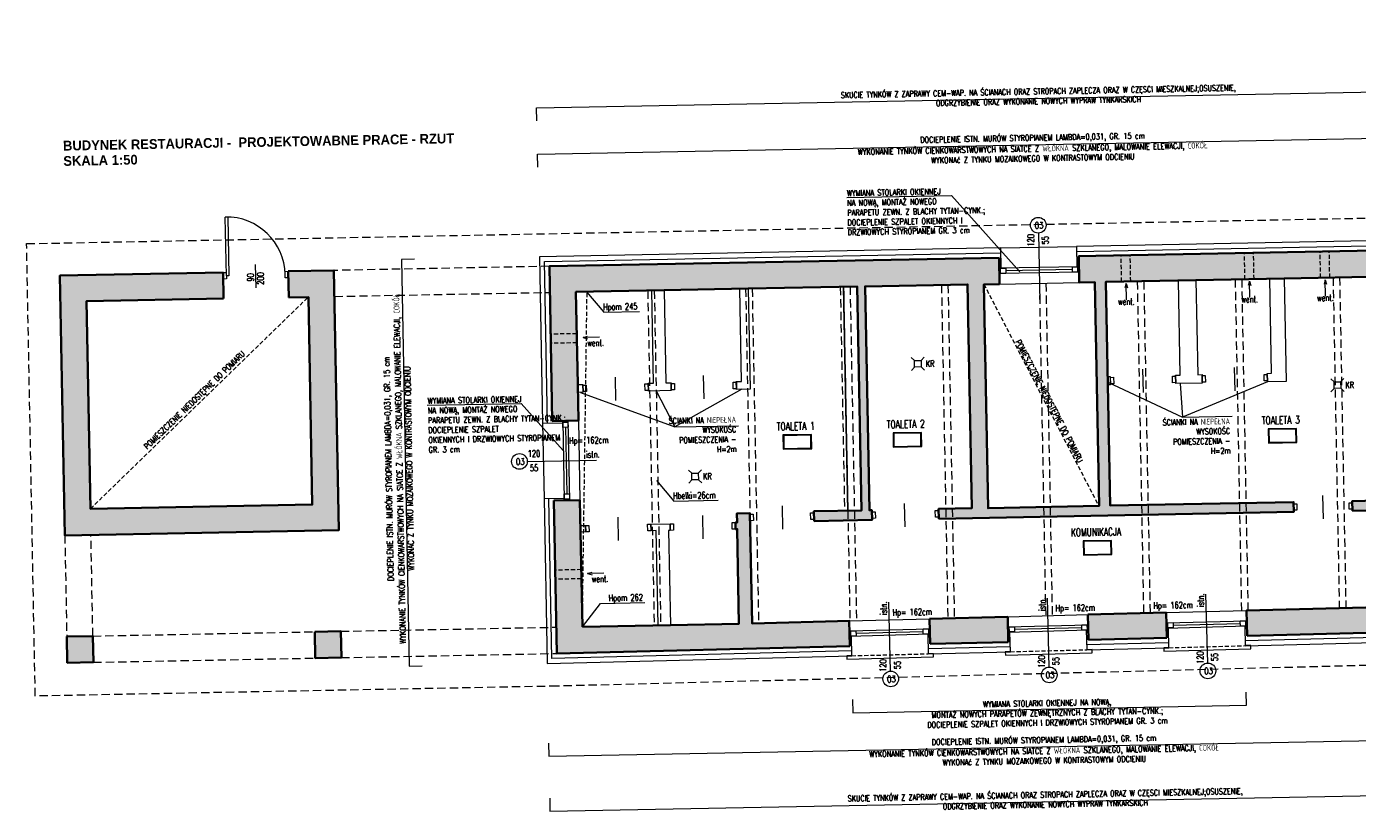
# Model space of a CAD drawing. Header units: millimetres. Extents: x 14400 to 93787, y -21104 to 39413.
# Tile 209 of 256: x 86135 to 88174, y -14471 to -13269. Entities that reach past the tile are written whole.
import ezdxf
from ezdxf.enums import TextEntityAlignment as Align

# ---------------------------------------------------------------- set-up
doc = ezdxf.new("R2010")
doc.units = ezdxf.units.MM
doc.linetypes.add('HIDDEN', pattern=[9.525, 6.35, -3.175])
for name, color, linetype, lineweight in [('!MODUS_ARMATURA', 6, 'Continuous', 9), ('!MODUS_HATCH', 4, 'Continuous', 5), ('!MODUS_HATCH_ŚCIANA', 254, 'Continuous', 9), ('__MODUS_ŚCIANY', 2, 'Continuous', 35), ('Cienka', 3, 'Continuous', 9), ('Drzwi', 1, 'Continuous', 15), ('Okna', 3, 'Continuous', 13), ('Opis', 8, 'Continuous', 13), ('Opis_pom', 9, 'Continuous', 18), ('Wentylacja', 5, 'Continuous', 13), ('Widok', 1, 'Continuous', 15)]:
    doc.layers.add(name, color=color, linetype=linetype, lineweight=lineweight)
doc.styles.add('ARCHETYP', font='romans.shx', dxfattribs={"height": 15})
doc.styles.add('ARIAL', font='tahoma.ttf')
doc.styles.add('STYLE10', font='arialbd.ttf')
doc.styles.add('TXT', font='simplex.shx', dxfattribs={"width": 0.8})
doc.linetypes.add('ZIGZAG', pattern='A,0.00254,-5.08,[131,ltypeshp.shx,S=5.08,R=0,X=-5.08,Y=0],-10.16,[131,ltypeshp.shx,S=5.08,R=180,X=5.08,Y=0],-5.08', length=20.32254)

# ---------------------------------------------------------------- blocks, each defined once
blk = doc.blocks.new('A$C50044AAD')
for points in [[(-5, 0), (-10, 5)], [(5, 0), (10, 5)], [(-5, -10), (-10, -15)], [(5, -10), (10, -15)]]:
    blk.add_lwpolyline(points)
blk.add_lwpolyline([(-5, 0), (5, 0), (5, -10), (-5, -10)], close=True)
blk = doc.blocks.new('FGFTHFTG')
at = {"layer": '!MODUS_HATCH_ŚCIANA', "ltscale": 2}
h = blk.add_hatch(color=256, dxfattribs=at)
h.dxf.hatch_style = 1
h.paths.add_polyline_path([(48430.8, 25768), (47741.8, 25768), (47741.8, 25530.9), (47781.8, 25530.9), (47781.8, 25586), (47781.8, 25728), (47916.8, 25728), (48045.8, 25728), (48212.8, 25728), (48212.8, 25385), (48139.8, 25385), (48139.8, 25370), (48228.8, 25370), (48228.8, 25385), (48224.8, 25385), (48224.8, 25728), (48381.8, 25728), (48381.8, 25385), (48330.8, 25385), (48330.8, 25370), (48874.8, 25370), (48874.8, 25385), (48593.8, 25385), (48593.8, 25570), (48593.8, 25728), (48704.8, 25728), (48731.8, 25728), (48844.8, 25728), (48866.8, 25728), (49022.8, 25728), (49022.8, 25385), (48964.8, 25385), (48964.8, 25370), (49022.8, 25370), (49022.8, 25335), (49036.8, 25335), (49036.8, 25728), (49266.8, 25728), (49266.8, 25748), (49306.8, 25748), (49306.8, 25728), (49326.8, 25728), (49326.8, 25385), (49366.8, 25385), (49366.8, 26216), (49404.8, 26216), (49404.8, 26250), (49366.8, 26250), (49366.8, 26292), (49326.8, 26292), (49326.8, 25768), (48552.9, 25768), (48552.9, 25727.9), (48576.8, 25728), (48576.8, 25385), (48406.8, 25384.7), (48406.8, 25727.7), (48430.9, 25727.7)])
h = blk.add_hatch(color=256, dxfattribs=at)
h.dxf.hatch_style = 1
h.paths.add_polyline_path([(47241.8, 25768), (46991.8, 25768), (46991.8, 25370), (47411.8, 25370), (47411.8, 25768), (47341.8, 25768), (47341.8, 25728), (47371.8, 25728), (47371.8, 25410), (47031.8, 25410), (47031.8, 25728), (47241.8, 25728)])
h = blk.add_hatch(color=256, dxfattribs=at)
h.dxf.hatch_style = 1
h.paths.add_polyline_path([(48190.6, 25216.1), (48041.8, 25215), (48041.8, 25384), (48021.8, 25384), (48021.8, 25370), (48019.3, 25370), (48019.3, 25360), (48021.8, 25360), (48021.8, 25215), (47916.8, 25215), (47781.8, 25215), (47781.8, 25359.9), (47781.8, 25408.9), (47741.8, 25408.9), (47741.8, 25174.7), (48190.8, 25177.6)])
h = blk.add_hatch(color=256, dxfattribs=at)
h.dxf.hatch_style = 1
h.paths.add_polyline_path([(48676.6, 25219.6), (48556.6, 25218.7), (48556.8, 25179.9), (48676.8, 25180.7)])
h = blk.add_hatch(color=256, dxfattribs=at)
h.dxf.hatch_style = 1
h.paths.add_polyline_path([(49366.8, 25235), (49241.8, 25235), (49241.8, 25224.3), (49036.9, 25222.2), (49036.8, 25235), (49022.8, 25235), (49022.8, 25222), (48799.6, 25220.5), (48799.9, 25181.4), (49306.8, 25184.8), (49306.8, 24978), (49366.8, 24978)])
h = blk.add_hatch(color=256, dxfattribs=at)
h.dxf.hatch_style = 1
h.paths.add_polyline_path([(47031.8, 25215), (46991.8, 25215), (46991.8, 25174.7), (47031.8, 25174.7)])
h = blk.add_hatch(color=256, dxfattribs=at)
h.dxf.hatch_style = 1
h.paths.add_polyline_path([(47411.8, 25215), (47371.8, 25215), (47371.8, 25174.7), (47411.8, 25174.7)])
h = blk.add_hatch(color=256, dxfattribs=at)
h.dxf.hatch_style = 1
h.paths.add_polyline_path([(48433.6, 25217.8), (48313.6, 25217), (48313.8, 25178.4), (48433.8, 25179.1)])
at = {"layer": '!MODUS_HATCH', "linetype": 'ZIGZAG'}
for points in [[(47734.3, 25527.9), (47734.3, 25775.5), (48433.8, 25775.5)], [(48549.9, 25775.5), (49311.8, 25775.5)], [(48193.6, 25170.1), (47734.3, 25167.2), (47734.3, 25411.9)], [(48436.6, 25171.7), (48310.6, 25170.9)], [(48679.6, 25173.2), (48553.6, 25172.4)], [(49369.8, 24970.5), (49299.3, 24970.5), (49299.3, 25177.2), (48796.6, 25174)]]:
    blk.add_lwpolyline(points, dxfattribs=at)
at = {"layer": '__MODUS_ŚCIANY'}
for points in [[(47341.8, 25768), (47411.8, 25768), (47411.8, 25370), (46991.8, 25370), (46991.8, 25768), (47241.8, 25768)], [(47241.8, 25768), (47241.8, 25728)], [(47341.8, 25768), (47341.8, 25728)], [(47741.8, 25530.9), (47741.8, 25768), (48430.8, 25768)], [(48430.9, 25727.7), (48430.8, 25768)], [(48552.8, 25768), (49326.8, 25768)], [(48552.9, 25727.9), (48552.9, 25768)], [(47341.8, 25728), (47371.8, 25728), (47371.8, 25410), (47031.8, 25410), (47031.8, 25728), (47241.8, 25728)], [(47916.8, 25728), (47781.8, 25728), (47781.8, 25586)], [(48045.8, 25728), (47916.8, 25728)], [(48139.8, 25370), (48139.8, 25385), (48212.8, 25385), (48212.8, 25728), (48045.8, 25728)], [(48330.8, 25370), (48330.8, 25385), (48381.8, 25385), (48381.8, 25728), (48224.8, 25728), (48224.8, 25385), (48228.8, 25385), (48228.8, 25370), (48139.8, 25370)], [(48552.9, 25727.9), (48576.8, 25728), (48576.8, 25385), (48406.8, 25384.7), (48406.8, 25727.7), (48430.9, 25727.7)], [(48731.8, 25728), (48593.8, 25728), (48593.8, 25570)], [(48866.8, 25728), (48731.8, 25728)], [(49326.8, 25728), (49036.8, 25728), (49036.8, 25335), (49022.8, 25335), (49022.8, 25370), (48964.8, 25370), (48964.8, 25385), (49022.8, 25385), (49022.8, 25728), (48866.8, 25728)], [(47781.8, 25586), (47781.8, 25530.9)], [(48593.8, 25570), (48593.8, 25385), (48874.8, 25385), (48874.8, 25370), (48330.8, 25370)], [(47781.8, 25530.9), (47741.8, 25530.9)], [(47781.8, 25530.9), (47741.8, 25530.9)], [(47781.8, 25408.9), (47741.8, 25408.9)], [(48190.8, 25177.6), (47741.8, 25174.7), (47741.8, 25408.9)], [(47781.8, 25408.9), (47781.8, 25360)], [(47916.8, 25215), (48021.8, 25215), (48021.8, 25360), (48019.3, 25360), (48019.3, 25370), (48021.8, 25370), (48021.8, 25384), (48041.8, 25384), (48041.8, 25215), (48191.8, 25216.1)], [(47781.8, 25359.9), (47781.8, 25215)], [(48556.6, 25218.7), (48676.6, 25219.6)], [(48556.6, 25218.7), (48556.8, 25179.9)], [(48676.6, 25219.6), (48676.8, 25180.7)], [(49366.8, 24993), (49366.8, 25235), (49241.8, 25235), (49241.8, 25224.3), (49036.9, 25222.2), (49036.8, 25235), (49022.8, 25235), (49022.8, 25222), (48799.6, 25220.5), (48799.9, 25181.4)], [(47781.8, 25215), (47916.8, 25215)], [(48190.6, 25216.1), (48190.8, 25177.6)], [(48313.6, 25217), (48433.6, 25217.8)], [(48313.6, 25217), (48313.8, 25178.4)], [(48433.6, 25217.8), (48433.8, 25179.1)], [(48433.8, 25179.1), (48313.8, 25178.4)], [(48676.8, 25180.7), (48556.8, 25179.9)], [(48799.9, 25181.4), (49306.8, 25184.8), (49306.8, 24978), (49366.8, 24978)]]:
    blk.add_lwpolyline(points, dxfattribs=at)
for points in [[(46991.8, 25215), (47031.8, 25215), (47031.8, 25174.7), (46991.8, 25174.7)], [(47371.8, 25215), (47411.8, 25215), (47411.8, 25174.7), (47371.8, 25174.7)]]:
    blk.add_lwpolyline(points, close=True, dxfattribs=at)
at = {"layer": 'Cienka', "linetype": 'HIDDEN', "ltscale": 2}
for points in [[(47891.8, 25728), (47891.8, 25215)], [(47901.8, 25728), (47901.8, 25215)], [(48041.8, 25728), (48041.8, 25215)], [(48051.8, 25728), (48051.8, 25215.1)], [(48191.8, 25728), (48191.8, 25216.1)], [(48201.8, 25728), (48201.8, 25216.1)], [(48341.8, 25728), (48341.8, 25217.2)], [(48351.8, 25728), (48351.8, 25217.2)], [(48491.8, 25727.8), (48491.8, 25218.2)], [(48501.8, 25727.8), (48501.8, 25218.3)], [(48641.8, 25728), (48641.8, 25219.3)], [(48651.8, 25728), (48651.8, 25219.4)], [(48791.8, 25728), (48791.8, 25220.4)], [(48801.8, 25728), (48801.8, 25220.5)], [(48941.8, 25728), (48941.8, 25222.7)], [(48951.8, 25728), (48951.8, 25222.9)]]:
    blk.add_lwpolyline(points, dxfattribs=at)
at = {"layer": 'DEFPOINTS'}
blk.add_lwpolyline([(48191.8, 25728), (48191.8, 25384)], dxfattribs=at)
at = {"layer": 'Drzwi'}
for points in [[(47250.8, 25853), (47250.8, 25763), (47246.8, 25763), (47246.8, 25853)], [(47246.8, 25768), (47246.8, 25758), (47241.8, 25758), (47241.8, 25768)], [(47341.8, 25768), (47341.8, 25758), (47336.8, 25758), (47336.8, 25768)], [(47794.8, 25585), (47794.8, 25575), (47789.8, 25575), (47789.8, 25585)], [(47889.8, 25585), (47889.8, 25575), (47884.8, 25575), (47884.8, 25585)], [(47929.8, 25585), (47929.8, 25575), (47924.8, 25575), (47924.8, 25585)], [(48024.8, 25585), (48024.8, 25575), (48019.8, 25575), (48019.8, 25585)], [(48602.8, 25581.5), (48602.8, 25571.5), (48597.8, 25571.5), (48597.8, 25581.5)], [(48697.8, 25581.5), (48697.8, 25571.5), (48692.8, 25571.5), (48692.8, 25581.5)], [(48743.3, 25581.5), (48743.3, 25571.5), (48738.3, 25571.5), (48738.3, 25581.5)], [(48838.3, 25581.5), (48838.3, 25571.5), (48833.3, 25571.5), (48833.3, 25581.5)], [(48046.8, 25382.5), (48046.8, 25372.5), (48041.8, 25372.5), (48041.8, 25382.5)], [(48139.8, 25382.5), (48139.8, 25372.5), (48134.8, 25372.5), (48134.8, 25382.5)], [(48233.8, 25382.5), (48233.8, 25372.5), (48228.8, 25372.5), (48228.8, 25382.5)], [(48330.8, 25382.5), (48330.8, 25372.5), (48325.8, 25372.5), (48325.8, 25382.5)], [(48879.8, 25382.5), (48879.8, 25372.5), (48874.8, 25372.5), (48874.8, 25382.5)], [(48964.8, 25382.5), (48964.8, 25372.5), (48959.8, 25372.5), (48959.8, 25382.5)], [(47794.8, 25370), (47794.8, 25360), (47789.8, 25360), (47789.8, 25370)], [(47889.8, 25370), (47889.8, 25360), (47884.8, 25360), (47884.8, 25370)], [(47924.3, 25370), (47924.3, 25360), (47919.3, 25360), (47919.3, 25370)], [(48019.3, 25370), (48019.3, 25360), (48014.3, 25360), (48014.3, 25370)]]:
    blk.add_lwpolyline(points, close=True, dxfattribs=at)
for points in [[(47291.4, 25779.5), (47291.4, 25743.7)], [(47839.4, 25596.5), (47839.4, 25560.7)], [(47974.4, 25596.5), (47974.4, 25560.7)], [(48647.4, 25593), (48647.4, 25557.2)], [(48787.9, 25593), (48787.9, 25557.2)], [(47839.4, 25381.8), (47839.4, 25346)], [(47968.9, 25381.8), (47968.9, 25346)], [(48091.4, 25394.3), (48091.4, 25358.5)], [(48278.4, 25394.3), (48278.4, 25358.5)], [(48919.4, 25394.3), (48919.4, 25358.5)]]:
    blk.add_lwpolyline(points, dxfattribs=at)
blk.add_arc((47246.8, 25763), 90, 0, 90, dxfattribs=at)
at = {"layer": 'Okna'}
for points in [[(48491.8, 25804.7), (48491.8, 25699)], [(47702.3, 25469.9), (47808.1, 25469.9)], [(48252.6, 25138), (48251.9, 25243.5)], [(48495.6, 25139.6), (48494.9, 25245.1)], [(48738.6, 25141.1), (48737.9, 25246.6)]]:
    blk.add_lwpolyline(points, dxfattribs=at)
at = {"layer": 'Okna', "ltscale": 2}
for points in [[(48552.8, 25751.8), (48430.8, 25751.8)], [(48552.8, 25743.8), (48430.8, 25743.8)], [(48542.8, 25747.8), (48440.8, 25747.8)], [(47757.8, 25530.9), (47757.8, 25408.9)], [(47765.8, 25530.9), (47765.8, 25408.9)], [(47761.8, 25520.9), (47761.8, 25418.9)], [(48190.7, 25200.8), (48313.7, 25201.7)], [(48433.7, 25202.4), (48556.7, 25203.2)], [(48443.7, 25198.4), (48546.7, 25199.1)], [(48676.7, 25203.9), (48799.7, 25204.7)], [(48686.7, 25200), (48789.7, 25200.7)], [(48190.7, 25192.8), (48313.7, 25193.7)], [(48200.7, 25196.9), (48303.7, 25197.6)], [(48433.7, 25194.4), (48556.7, 25195.2)], [(48676.7, 25195.9), (48799.7, 25196.7)]]:
    blk.add_lwpolyline(points, dxfattribs=at)
for points in [[(48440.8, 25751.8), (48440.8, 25743.8), (48432.8, 25743.8), (48432.8, 25751.8)], [(48550.8, 25751.8), (48550.8, 25743.8), (48542.8, 25743.8), (48542.8, 25751.8)], [(47757.8, 25528.9), (47765.8, 25528.9), (47765.8, 25520.9), (47757.8, 25520.9)], [(47757.8, 25418.9), (47765.8, 25418.9), (47765.8, 25410.9), (47757.8, 25410.9)], [(48192.7, 25200.8), (48200.7, 25200.9), (48200.7, 25192.9), (48192.7, 25192.8)], [(48303.7, 25201.6), (48311.7, 25201.6), (48311.7, 25193.6), (48303.7, 25193.6)], [(48435.7, 25202.4), (48443.7, 25202.4), (48443.7, 25194.4), (48435.7, 25194.4)], [(48546.7, 25203.1), (48554.7, 25203.2), (48554.7, 25195.2), (48546.7, 25195.1)], [(48678.7, 25203.9), (48686.7, 25204), (48686.7, 25196), (48678.7, 25195.9)], [(48789.7, 25204.7), (48797.7, 25204.7), (48797.7, 25196.7), (48789.7, 25196.7)]]:
    blk.add_lwpolyline(points, close=True, dxfattribs=at)
at = {"layer": 'Okna'}
for centre in [(48491.8, 25816.7), (47690.3, 25469.9), (48252.6, 25126), (48495.6, 25127.6), (48738.6, 25129.1)]:
    blk.add_circle(centre, 12, dxfattribs=at)
at = {"layer": 'Opis', "linetype": 'HIDDEN'}
blk.add_line((48406.8, 25728), (48576.3, 25385), dxfattribs=at)
at = {"layer": 'Opis', "ltscale": 0.7}
for points in [[(47726.8, 25991.1), (47726.8, 26011.1), (49311.8, 26011.1), (49311.8, 25991.1)], [(47726.8, 25920.2), (47726.8, 25940.2), (49311.8, 25940.2), (49311.8, 25920.2)], [(47535.4, 25783), (47515.4, 25783), (47515.4, 25159.7), (47535.4, 25159.7)], [(47785.8, 25574), (47929.5, 25518.3)], [(47901.8, 25574), (47929.5, 25518.3)], [(48032.8, 25574), (47929.5, 25518.3)], [(48593.8, 25574), (48707.2, 25518.3)], [(48704.8, 25570), (48707.2, 25518.3)], [(48838.5, 25570), (48707.2, 25518.3)], [(47929.5, 25518.3), (48026.8, 25518.3)], [(48707.2, 25518.3), (48783.3, 25518.3)], [(48193.6, 25095.4), (48193.6, 25075.4), (48796.6, 25075.4), (48796.6, 25095.4)], [(47726.8, 25037.4), (47726.8, 25017.4), (49291.8, 25017.4), (49291.8, 25037.4)], [(47726.8, 24953.4), (47726.8, 24933.4), (49291.8, 24933.4), (49291.8, 24953.4)]]:
    blk.add_lwpolyline(points, dxfattribs=at)
at = {"layer": 'Opis'}
for points in [[(48199.6, 25864.5), (48360, 25864.5), (48462.3, 25745.6)], [(47797.9, 25728), (47823.9, 25696.1), (47878.3, 25696.1)], [(47550.8, 25558.8), (47694.8, 25558.8), (47757.8, 25485.5)], [(47899.4, 25436.7), (47925.4, 25404.8), (47993.7, 25404.8)], [(47781.8, 25215), (47810.5, 25250.2), (47878.3, 25250.2)]]:
    blk.add_lwpolyline(points, dxfattribs=at)
at = {"layer": 'Opis', "linetype": 'HIDDEN'}
for points in [[(47031.8, 25410), (47371.8, 25728)], [(47781.8, 25215), (47798.8, 25726.9)]]:
    blk.add_lwpolyline(points, dxfattribs=at)
at = {"layer": 'Opis_pom', "ltscale": 0.7}
for points in [[(48094.7, 25481), (48138.3, 25481), (48138.3, 25502.8), (48094.7, 25502.8)], [(48095.8, 25482.1), (48137.2, 25482.1), (48137.2, 25501.7), (48095.8, 25501.7)], [(48263.3, 25481), (48306.8, 25481), (48306.8, 25502.8), (48263.3, 25502.8)], [(48264.4, 25482.1), (48305.7, 25482.1), (48305.7, 25501.7), (48264.4, 25501.7)], [(48837.9, 25476.3), (48881.4, 25476.3), (48881.4, 25498), (48837.9, 25498)], [(48839, 25477.4), (48880.3, 25477.4), (48880.3, 25496.9), (48839, 25496.9)], [(48551.5, 25310), (48595, 25310), (48595, 25331.8), (48551.5, 25331.8)], [(48552.5, 25311.1), (48593.9, 25311.1), (48593.9, 25330.7), (48552.5, 25330.7)]]:
    blk.add_lwpolyline(points, close=True, dxfattribs=at)
at = {"layer": 'Wentylacja', "linetype": 'HIDDEN'}
for points in [[(48617.8, 25728), (48617.8, 25768)], [(48631.8, 25728), (48631.8, 25768)], [(48806.8, 25728), (48806.8, 25768)], [(48820.8, 25728), (48820.8, 25768)], [(48922.8, 25728), (48922.8, 25768)], [(48936.8, 25728), (48936.8, 25768)], [(47781.8, 25664), (47741.8, 25664)], [(47781.8, 25650), (47741.8, 25650)], [(47781.8, 25302.4), (47741.8, 25302.4)], [(47781.8, 25288.4), (47741.8, 25288.4)]]:
    blk.add_lwpolyline(points, dxfattribs=at)
at = {"layer": 'Wentylacja'}
for points in [[(48624.8, 25724.8), (48622.8, 25718)], [(48624.8, 25699.8), (48624.8, 25724.8)], [(48624.8, 25724.8), (48626.7, 25718)], [(48813.8, 25724.8), (48811.8, 25718)], [(48813.8, 25699.8), (48813.8, 25724.8)], [(48813.8, 25724.8), (48815.7, 25718)], [(48929.8, 25724.8), (48927.8, 25718)], [(48929.8, 25699.8), (48929.8, 25724.8)], [(48929.8, 25724.8), (48931.7, 25718)], [(47791.4, 25657.9), (47798.3, 25659.9)], [(47816.4, 25657.9), (47791.4, 25657.9)], [(47791.4, 25657.9), (47798.3, 25656)], [(47791.4, 25296.3), (47798.3, 25298.3)], [(47816.4, 25296.3), (47791.4, 25296.3)], [(47791.4, 25296.3), (47798.3, 25294.4)]]:
    blk.add_lwpolyline(points, dxfattribs=at)
at = {"layer": 'Widok', "linetype": 'HIDDEN', "ltscale": 2}
for points in [[(49307.1, 25134.8), (47742, 25124.7), (46941.8, 25124.7), (46941.8, 25818), (49326.8, 25818)], [(47741.8, 25768), (47411.8, 25768)], [(47411.8, 25728.2), (47741.8, 25728)], [(48186.8, 25728), (48186.8, 25384)], [(46991.8, 25370), (46991.8, 25215)], [(47031.8, 25215), (47031.8, 25370)], [(47031.8, 25215), (47371.8, 25215)], [(47411.8, 25215), (47741.8, 25215)], [(47031.8, 25174.7), (47371.8, 25174.7)], [(47411.8, 25174.7), (47741.8, 25174.7)]]:
    blk.add_lwpolyline(points, dxfattribs=at)
at = {"layer": 'Widok'}
for points in [[(48433.8, 25751.8), (48433.8, 25783), (47726.8, 25783), (47726.8, 25527.9), (47757.8, 25527.9)], [(48433.8, 25783), (48549.9, 25783)], [(49311.8, 25783), (48549.9, 25783), (48549.9, 25751.8)], [(47916.8, 25728), (47916.8, 25586), (47924.8, 25586), (47924.8, 25574), (47889.8, 25574), (47889.8, 25586), (47897.8, 25586), (47897.8, 25728)], [(48045.8, 25728), (48045.8, 25574), (48024.8, 25574), (48024.8, 25586), (48032.8, 25586), (48032.8, 25728)], [(48430.9, 25727.7), (48552.9, 25727.9)], [(48731.8, 25728), (48731.8, 25583), (48738.3, 25583), (48738.3, 25570), (48697.8, 25570), (48697.8, 25583), (48704.8, 25583), (48704.8, 25728)], [(48866.8, 25728), (48866.8, 25570), (48838.5, 25570), (48838.3, 25583), (48844.8, 25583), (48844.8, 25728)], [(47781.8, 25586), (47789.8, 25586), (47789.8, 25574), (47781.8, 25574)], [(48593.8, 25583), (48597.8, 25583), (48597.8, 25570), (48593.8, 25570)], [(47726.8, 25527.9), (47726.8, 25411.9)], [(47781.8, 25530.9), (47781.8, 25408.9)], [(47757.8, 25411.9), (47726.8, 25411.9), (47726.8, 25159.7), (48193.6, 25162.6), (48193.6, 25192.8)], [(47781.8, 25370), (47789.8, 25370), (47789.8, 25360), (47781.8, 25360), (47781.8, 25359.9)], [(47897.8, 25215), (47897.8, 25360), (47889.8, 25360), (47889.8, 25370), (47919.3, 25370), (47919.3, 25360), (47916.8, 25360), (47916.8, 25215)], [(48433.6, 25217.8), (48556.6, 25218.7)], [(48676.6, 25219.6), (48799.6, 25220.5)], [(48190.6, 25216.1), (48313.6, 25217)], [(48310.6, 25193.6), (48310.8, 25163.4), (48436.6, 25164.2), (48436.6, 25194.4)], [(48553.6, 25195.2), (48553.6, 25164.9), (48679.6, 25165.7), (48679.6, 25195.9)], [(48796.6, 25196.7), (48796.6, 25166.5), (49291.8, 25169.7), (49291.8, 24963), (49369.8, 24963), (49369.8, 25013.5)], [(48193.6, 25162.6), (48185.8, 25162.6), (48185.9, 25157.6), (48318.8, 25158.4), (48318.8, 25163.4), (48310.8, 25163.4)], [(48436.6, 25164.2), (48428.8, 25164.1), (48428.9, 25159.1), (48561.8, 25160), (48561.8, 25165), (48553.6, 25165)], [(48679.6, 25165.7), (48671.8, 25165.7), (48671.9, 25160.7), (48804.9, 25161.6), (48804.9, 25166.6), (48796.6, 25166.6)]]:
    blk.add_lwpolyline(points, dxfattribs=at)
at = {"layer": 'Widok', "linetype": 'HIDDEN'}
for points in [[(48193.6, 25162.6), (48310.8, 25163.4)], [(48436.6, 25164.2), (48553.6, 25164.9)], [(48679.6, 25165.7), (48796.6, 25166.6)]]:
    blk.add_lwpolyline(points, dxfattribs=at)
at = {"layer": '!MODUS_ARMATURA', "rotation": 269.9999999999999}
for p in [(48308.3, 25608, 0), (48950.3, 25563, 0), (47963.9, 25441.8, 0)]:
    blk.add_blockref('A$C50044AAD', p, dxfattribs=at)
at = {"layer": 'Opis', "ltscale": 0.7, "style": 'STYLE10', "width": 0.95}
for s, p in [('BUDYNEK RESTAURACJI -  PROJEKTOWABNE PRACE - RZUT', (47000.4, 25959.4)), ('SKALA 1:50', (47000.4, 25936))]:
    blk.add_text(s, height=15, rotation=360, dxfattribs=at).set_placement(p)
at = {"layer": 'Opis', "style": 'ARCHETYP', "width": 0.7}
for s, rotation, p in [('O3', 359.6818, (48486.2, 25811.5)), ('120', 90, (48485, 25784.3)), ('55', 90, (48507.1, 25787.2)), ('90', 89.6818, (47288.8, 25753.3)), ('200', 89.6818, (47304, 25748.2)), ('O3', 359.6818, (47684.7, 25464.7)), ('istn.', 87.946, (48248.3, 25223.8)), ('istn.', 87.946, (48491.3, 25225.4)), ('istn.', 87.946, (48734.3, 25226.9)), ('120', 87.946, (48245.8, 25137)), ('55', 87.946, (48267.9, 25140.5)), ('120', 87.946, (48488.8, 25138.5)), ('55', 87.946, (48510.9, 25142)), ('120', 87.946, (48731.8, 25140)), ('55', 87.946, (48753.9, 25143.6)), ('O3', 359.6818, (48246.9, 25120.8)), ('O3', 359.6818, (48489.9, 25122.4)), ('O3', 359.6818, (48732.9, 25123.9))]:
    blk.add_text(s, height=10, rotation=rotation, dxfattribs=at).set_placement(p)
for s, p in [('Hpom 245', (47822.8, 25699.2)), ('KR', (48315.4, 25602.8)), ('KR', (48957.4, 25557.8)), ('Hp= 162cm', (47766.8, 25495.4)), ('120', (47703.3, 25476.7)), ('istn.', (47792.4, 25473.6)), ('55', (47706.1, 25454.6)), ('KR', (47971, 25436.7)), ('Hbelki=26cm', (47924.4, 25407.8)), ('Hpom 262', (47822.8, 25253.2)), ('Hp= 162cm', (48257.2, 25222.8)), ('Hp= 162cm', (48506.9, 25224.6)), ('Hp= 162cm', (48656.9, 25225.7))]:
    blk.add_text(s, height=10, dxfattribs=at).set_placement(p)
at = {"layer": 'Opis', "ltscale": 0.7, "char_height": 9, "attachment_point": 1, "style": 'TXT'}
for s, width, insert in [('\\pxqc;SKUCIE TYNKÓW Z ZAPRAWY CEM-WAP. NA ŚCIANACH ORAZ STROPACH ZAPLECZA ORAZ W CZĘSCI MIESZKALNEJ;OSUSZENIE, ODGRZYBIENIE ORAZ WYKONANIE NOWYCH WYPRAW TYNKARSKICH  ', 691.498, (48150, 26026.2)), ('\\pxqr;ŚCIANKI NA NIEPEŁNA WYSOKOŚC POMIESZCZENIA - H=2m', 116.002, (47907.2, 25532.3)), ('\\pxqr;ŚCIANKI NA NIEPEŁNA WYSOKOŚC POMIESZCZENIA - H=2m', 116.002, (48663.7, 25515.4)), ('\\pxqc;SKUCIE TYNKÓW Z ZAPRAWY CEM-WAP. NA ŚCIANACH ORAZ STROPACH ZAPLECZA ORAZ W CZĘSCI MIESZKALNEJ;OSUSZENIE, ODGRZYBIENIE ORAZ WYKONANIE NOWYCH WYPRAW TYNKARSKICH  ', 691.498, (48140, 24948.5))]:
    blk.add_mtext_dynamic_manual_height_columns(s, width=width, gutter_width=12.5, heights=[0], dxfattribs=dict(at, insert=insert))
for s, insert, width in [('\\pxqc;{\\W0.7;DOCIEPLENIE ISTN. MURÓW STYROPIANEM LAMBDA=0,031, GR. 15 cm }', (48219.2, 25955.3), 532.604), ('\\pxqc;{\\W0.7;WYKONANIE TYNKÓW CIENKOWARSTWOWYCH NA SIATCE Z WŁÓKNA SZKLANEGO, MALOWANIE ELEWACJI, COKÓŁ WYKONAć Z TYNKU MOZAIKOWEGO W KONTRASTOWYM ODCIENIU}', (48219.2, 25938.6), 532.604), ('{\\W0.7;WYMIANA STOLARKI OKIENNEJ \\PNA NOWĄ, MONTAŻ NOWEGO \\P\\pxql;PARAPETU ZEWN. Z BLACHY TYTAN-CYNK.; \\PDOCIEPLENIE SZPALET OKIENNYCH I DRZWIOWYCH STYROPIANEM GR. 3 cm}', (48199.6, 25875.8), 190.994), ('{\\W0.7;WYMIANA STOLARKI OKIENNEJ \\PNA NOWĄ, MONTAŻ NOWEGO \\P\\pxql;PARAPETU ZEWN. Z BLACHY TYTAN-CYNK.; \\PDOCIEPLENIE SZPALET \\POKIENNYCH I DRZWIOWYCH STYROPIANEM GR. 3 cm}', (47551.4, 25570), 190.994), ('\\pxqc;{\\W0.7;WYMIANA STOLARKI OKIENNEJ NA NOWĄ, \\PMONTAŻ NOWYCH PARAPETÓW ZEWNĘTRZNYCH Z BLACHY TYTAN-CYNK.;\\PDOCIEPLENIE SZPALET OKIENNYCH I DRZWIOWYCH STYROPIANEM GR. 3 cm}', (48225, 25088.9), 532.604), ('\\pxqc;{\\W0.7;DOCIEPLENIE ISTN. MURÓW STYROPIANEM LAMBDA=0,031, GR. 15 cm }', (48219.2, 25032.5), 532.604), ('\\pxqc;{\\W0.7;WYKONANIE TYNKÓW CIENKOWARSTWOWYCH NA SIATCE Z WŁÓKNA SZKLANEGO, MALOWANIE ELEWACJI, COKÓŁ WYKONAć Z TYNKU MOZAIKOWEGO W KONTRASTOWYM ODCIENIU}', (48219.2, 25015.8), 532.604)]:
    blk.add_mtext(s, dxfattribs=dict(at, insert=insert, width=width))
at = {"layer": 'Opis', "ltscale": 0.7, "char_height": 9, "width": 532.604, "attachment_point": 1, "rotation": 90, "style": 'TXT'}
for s, insert in [('\\pxqc;{\\W0.7;WYKONANIE TYNKÓW CIENKOWARSTWOWYCH NA SIATCE Z WŁÓKNA SZKLANEGO, MALOWANIE ELEWACJI, COKÓŁ WYKONAC Z TYNKU MOZAIKOWEGO W KONTRASTOWYM ODCIENIU}', (47502, 25196.2)), ('\\pxqc;{\\W0.7;DOCIEPLENIE ISTN. MURÓW STYROPIANEM LAMBDA=0,031, GR. 15 cm }', (47485.2, 25196.2))]:
    blk.add_mtext(s, dxfattribs=dict(at, insert=insert))
at = {"layer": 'Opis', "ltscale": 0.7, "char_height": 9, "attachment_point": 1, "style": 'TXT'}
for insert, rotation in [((47111.5, 25502.4), 43.085), ((48459.2, 25646.6), 296.3036)]:
    blk.add_mtext_dynamic_manual_height_columns('\\pxqc;POMIESZCZENIE NIEDOSTĘPNE DO POMIARU', width=217.982, gutter_width=12.5, heights=[0], dxfattribs=dict(at, insert=insert, rotation=rotation))
at = {"layer": 'Opis_pom', "ltscale": 0.7, "style": 'TXT', "width": 0.7}
for s, p in [('TOALETA 1', (48114.5, 25510)), ('TOALETA 2', (48283, 25510)), ('TOALETA 3', (48857.6, 25505.2)), ('KOMUNIKACJA', (48571.2, 25339))]:
    blk.add_text(s, height=12, dxfattribs=at).set_placement(p, align=Align.CENTER)
at = {"layer": 'Opis_pom', "ltscale": 0.7, "style": 'ARIAL'}
for tag, p in [('2.18', (51568.5, 27291.4)), ('2.24', (51920.5, 27198)), ('2.36', (52352.8, 27195.1)), ('2.35', (52721.9, 27192.1)), ('2.33', (52962.5, 27195.1)), ('2.15', (50705.5, 27135.2)), ('2.16', (50953.4, 27135.2)), ('2.19', (51570, 27119.8)), ('2.32', (53231.7, 27082.1)), ('2.17', (51252.8, 27060.2)), ('2.11', (49883, 27027)), ('2.34', (52962.5, 27029.3)), ('2.14', (50597, 26977.4)), ('2.20', (51567.1, 26967.1)), ('2.37', (52503.7, 26957.6)), ('2.13', (51034.5, 26763.7)), ('2.31', (52507.1, 26781.5)), ('2.29', (52826.5, 26778.6)), ('2.12', (49445.3, 26746.1)), ('2.21', (51561.3, 26760.4)), ('2.28', (52652.2, 26654.6)), ('2.25', (51896.1, 26600.6)), ('2.26', (52198.5, 26600.6)), ('2.10', (50323.7, 26579.9)), ('2.22', (51394, 26590)), ('2.27', (52498.6, 26545.9)), ('2.30', (53254.7, 26521.1)), ('2.23', (51236.8, 26460.5)), ('2.7', (49521.4, 26346.3)), ('2.8', (49817.5, 26343.7)), ('2.9', (50117.4, 26329.7)), ('2.4', (48116.5, 25491.9)), ('2.5', (48285.1, 25491.9)), ('2.6', (48859.7, 25487.1)), ('2.1', (50194, 25404.4)), ('2.2', (49164.8, 25341.5)), ('2.3', (48573.2, 25320.9))]:
    blk.add_attdef(tag, text='', height=12, dxfattribs=at).set_placement(p, align=Align.MIDDLE_CENTER)
at = {"layer": 'Wentylacja', "style": 'ARCHETYP', "width": 0.7}
for p in [(48611.7, 25692.2), (48800.7, 25692.2), (48916.7, 25692.2), (47797.5, 25644.4), (47797.5, 25282.8)]:
    blk.add_text('went.', height=10, dxfattribs=at).set_placement(p)

msp = doc.modelspace()

# ---------------------------------------------------------------- block references
at = {"layer": 'DEFPOINTS', "color": 2, "rotation": 1.091856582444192}
msp.add_blockref('FGFTHFTG', (39693.83872, -40309.3274), dxfattribs=at)

doc.saveas('drawing.dxf')
